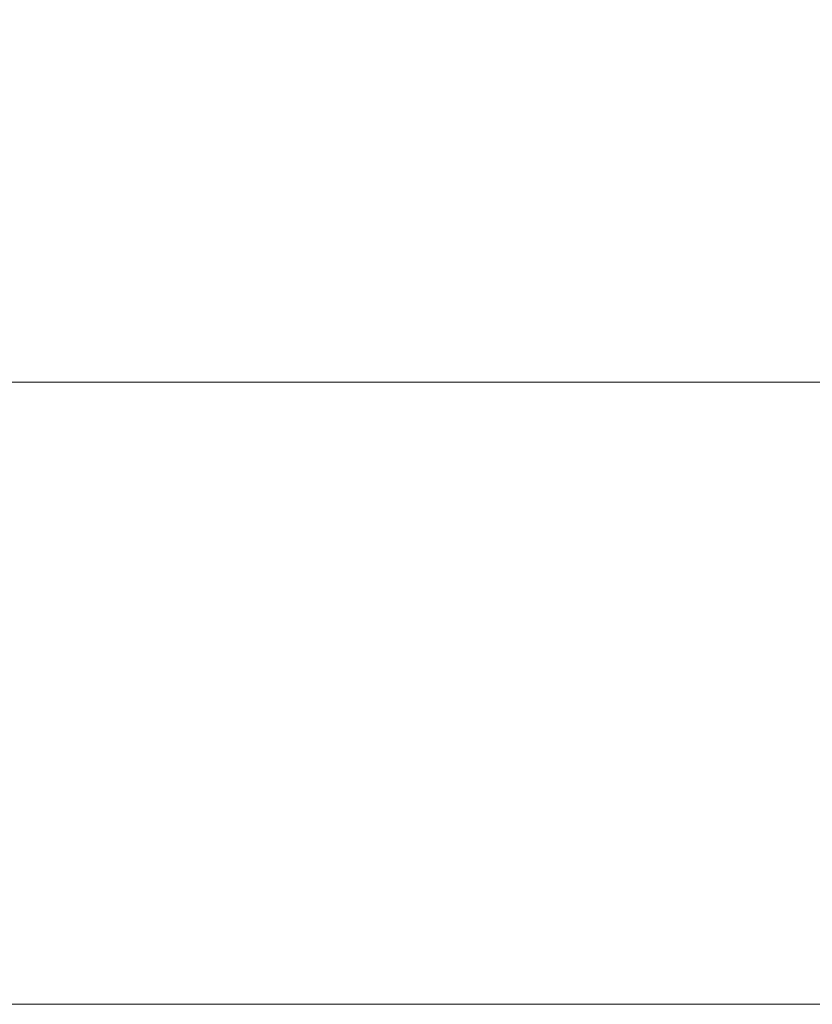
# Model space of a CAD drawing. Header units: millimetres. Extents: x -9143 to 936, y -4572 to 1219.
# Tile 164 of 234: x 253.631 to 254.089, y -11.099 to -10.529. Entities that reach past the tile are written whole.
import ezdxf

# ---------------------------------------------------------------- set-up
doc = ezdxf.new("R2010")
doc.units = ezdxf.units.MM
doc.layers.add('A-GENM', color=13, linetype='Continuous')

# ---------------------------------------------------------------- blocks, each defined once
blk = doc.blocks.new('QS3200 - QS3200wDiverterMixerControls-181977-View 1')
at = {"layer": 'A-GENM', "lineweight": 9}
mesh = blk.add_polyface(dxfattribs=at)
corners = [(74.25, 10.0228, -46.60368), (74.25, 9.66295, -43.87038), (74.25, 8.60793, -41.32334), (74.25, 6.92964, -39.13616), (74.25, 4.74246, -37.45787), (74.25, 2.19542, -36.40285), (74.25, -0.53788, -36.04301), (74.25, -3.27118, -36.40285), (74.25, -5.81822, -37.45787), (74.25, -8.0054, -39.13616), (74.25, -9.68369, -41.32334), (74.25, -10.73871, -43.87038), (74.25, -11.09855, -46.60368), (-101.75, -11.09855, -46.60368), (-101.75, -10.73871, -43.87038), (-101.75, -9.68369, -41.32334), (-101.75, -8.0054, -39.13616), (-101.75, -5.81822, -37.45787), (-101.75, -3.27118, -36.40285), (-101.75, -0.53788, -36.04301), (-101.75, 2.19542, -36.40285), (-101.75, 4.74246, -37.45787), (-101.75, 6.92964, -39.13616), (-101.75, 8.60793, -41.32334), (-101.75, 9.66295, -43.87038), (-101.75, 10.0228, -46.60368)]
mesh.append_faces([[corners[k] for k in face] for face in [(14, 11, 12, 13)]], dxfattribs={"vtx0": -1})
mesh.append_faces([[corners[k] for k in face] for face in [(15, 10, 11, 14), (17, 8, 9, 16), (16, 9, 10, 15), (18, 7, 8, 17), (7, 18, 19, 6), (21, 4, 5, 20), (22, 3, 4, 21), (24, 1, 2, 23), (23, 2, 3, 22), (20, 5, 6, 19)]], dxfattribs={"vtx0": -1, "vtx2": -1})
mesh.append_faces([[corners[k] for k in face] for face in [(25, 0, 1, 24)]], dxfattribs={"vtx2": -1})
mesh = blk.add_polyface(dxfattribs=at)
corners = [(74.25, -11.09855, -46.60368), (74.25, -10.73871, -49.33698), (74.25, -9.68369, -51.88402), (74.25, -8.0054, -54.0712), (74.25, -5.81822, -55.74949), (74.25, -3.27118, -56.80451), (74.25, -0.53788, -57.16435), (74.25, 2.19542, -56.80451), (74.25, 4.74246, -55.74949), (74.25, 6.92964, -54.0712), (74.25, 8.60793, -51.88402), (74.25, 9.66295, -49.33698), (74.25, 10.0228, -46.60368), (-101.75, 10.0228, -46.60368), (-101.75, 9.66295, -49.33698), (-101.75, 8.60793, -51.88402), (-101.75, 6.92964, -54.0712), (-101.75, 4.74246, -55.74949), (-101.75, 2.19542, -56.80451), (-101.75, -0.53788, -57.16435), (-101.75, -3.27118, -56.80451), (-101.75, -5.81822, -55.74949), (-101.75, -8.0054, -54.0712), (-101.75, -9.68369, -51.88402), (-101.75, -10.73871, -49.33698), (-101.75, -11.09855, -46.60368)]
mesh.append_faces([[corners[k] for k in face] for face in [(14, 11, 12, 13)]], dxfattribs={"vtx0": -1})
mesh.append_faces([[corners[k] for k in face] for face in [(15, 10, 11, 14), (17, 8, 9, 16), (16, 9, 10, 15), (18, 7, 8, 17), (7, 18, 19, 6), (21, 4, 5, 20), (22, 3, 4, 21), (24, 1, 2, 23), (23, 2, 3, 22), (20, 5, 6, 19)]], dxfattribs={"vtx0": -1, "vtx2": -1})
mesh.append_faces([[corners[k] for k in face] for face in [(25, 0, 1, 24)]], dxfattribs={"vtx2": -1})

msp = doc.modelspace()

# ---------------------------------------------------------------- block references
at = {"layer": 'A-GENM', "lineweight": 9}
msp.add_blockref('QS3200 - QS3200wDiverterMixerControls-181977-View 1', (185.13625, 0, -0.49354), dxfattribs=at)

doc.saveas('drawing.dxf')
